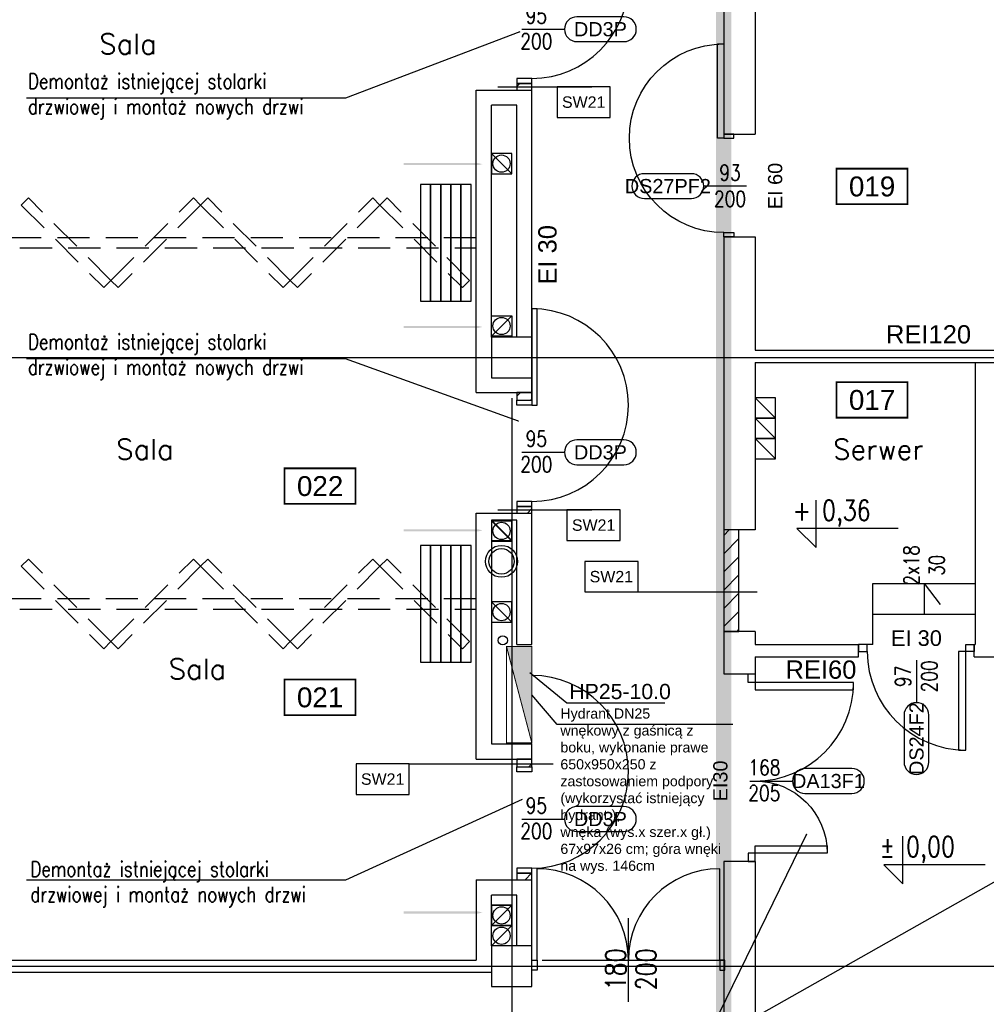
# Model space of a CAD drawing. Header units: centimetres. Extents: x -228435 to 111511, y -89367 to 428125.
# Tile 10 of 216: x -69990 to -60462, y 10624 to 20329. Entities that reach past the tile are written whole.
import ezdxf
from ezdxf.enums import TextEntityAlignment as Align

# ---------------------------------------------------------------- set-up
doc = ezdxf.new("R2010")
doc.units = ezdxf.units.CM
doc.header["$LTSCALE"] = 50
for name, pattern in [('DASHDOT2', [12.7, 6.35, -3.175, 0, -3.175]), ('DIVIDE', [31.75, 12.7, -6.35, 0, -6.35, 0, -6.35]), ('HIDDEN', [9.525, 6.35, -3.175])]:
    doc.linetypes.add(name, pattern=pattern)
doc.layers.get('0').update_dxf_attribs({"color": 8})
for name, color, linetype in [('ARCH_ETAPOWANIE', 8, 'DIVIDE'), ('ARCH_INFO_AREA_ETYKIETY_200', 8, 'Continuous'), ('ARCH_INFO_ETYK_DRZWI', 8, 'Continuous'), ('ARCH_INFO_ETYK_DRZWI_IST', 8, 'Continuous'), ('ARCH_INFO_KOTY_WYSOKOŚCIOWE_IST', 8, 'Continuous'), ('ARCH_INFO_ODPORNOŚĆ OGNIOWA', 8, 'Continuous'), ('ARCH_INFO_OPISY', 8, 'Continuous'), ('ARCH_INFO_OPISY_IST', 8, 'Continuous'), ('ARCH_INFO_OPISY_PRZEGRODY', 8, 'Continuous'), ('ARCH_INFO_OSIE_IST', 8, 'DASHDOT2'), ('ARCH_INFO_SCHODY_IST', 8, 'Continuous'), ('ARCH_MUROWANE', 8, 'Continuous'), ('ARCH_MUROWANE_IST', 8, 'Continuous'), ('ARCH_NIEWIDOK_IST', 8, 'HIDDEN'), ('ARCH_OTWORY_WENTYLACJA_IST', 8, 'Continuous'), ('ARCH_WIDOK_IST', 8, 'Continuous'), ('ARCH_ŚLUSARKA_DRZWI', 8, 'Continuous'), ('ARCH_ŚLUSARKA_DRZWI_IST', 8, 'Continuous'), ('ARCH_ŻELBET_IST', 8, 'Continuous'), ('bgde_ opis hydranty', 8, 'Continuous'), ('KJP_HYDRANTY', 8, 'Continuous'), ('Kondygnacja -1$0$ARCH_HYDRANTY', 8, 'Continuous'), ('Obudowy i okł. słupów$0$ARCH_INFO_OPISY', 8, 'Continuous'), ('Osie rzutów$0$ARCH_INFO_OSIE_OPISY_IST', 8, 'Continuous')]:
    doc.layers.add(name, color=color, linetype=linetype)
doc.styles.add('Arial', font='ARIAL.TTF')
doc.styles.add('Obudowy i okł. słupów$0$Standard', font='txt')
doc.styles.add('Romans', font='Romans.shx')
doc.styles.add('ROMANS-50-CM', font='romans.shx', dxfattribs={"width": 0.8, "height": 10})
doc.dimstyles.new('ISO-25', dxfattribs={"dimtxt": 2.5, "dimasz": 2.5, "dimexe": 1.25, "dimexo": 0.625, "dimtad": 1, "dimtxsty": 'Standard', "dimcen": 2.5, "dimadec": 0, "dimazin": 0, "dimtfac": 1, "dimtmove": 0, "dimatfit": 3, "dimfxl": 0, "dimarcsym": 0})
doc.dimstyles.new('Obudowy i okł. słupów$0$ISO-25', dxfattribs={"dimtxt": 2.5, "dimasz": 2.5, "dimexe": 1.25, "dimexo": 15, "dimtad": 1, "dimtxsty": 'Obudowy i okł. słupów$0$Standard', "dimcen": 2.5, "dimadec": 0, "dimazin": 0, "dimtfac": 1, "dimtmove": 0, "dimatfit": 3, "dimfxl": 0, "dimarcsym": 0})
pattern_1 = [(45, (-121140, -45000), (-89.80256, 89.80256), [])]

# ---------------------------------------------------------------- blocks, each defined once
blk = doc.blocks.new('T-drzwi_prawe-200')
at = {"layer": 'ARCH_INFO_ETYK_DRZWI'}
blk.add_line((0, 0), (60, 0), dxfattribs=at)
blk.add_lwpolyline([(143.7, 17.5), (77.5, 17.5, 1), (77.5, -17.5), (143.7, -17.5, 1)], format="xyb", close=True, dxfattribs=at)
at = {"layer": 'ARCH_INFO_ETYK_DRZWI', "color": 1, "style": 'Arial'}
blk.add_attdef('ADS_DRZWI:ODPORNOŚĆ_OGNIOWA', text='', height=20, rotation=90, dxfattribs=at).set_placement((-25.5, 0.1), align=Align.BOTTOM_CENTER)
at = {"layer": 'ARCH_INFO_ETYK_DRZWI', "style": 'Romans', "width": 0.8}
for tag, p in [('ADS_DRZWI:SZEROKOŚĆ', (20.5, 8)), ('ADS_DRZWI:WYSOKOŚĆ', (20.5, -28))]:
    blk.add_attdef(tag, text='', height=22, dxfattribs=at).set_placement(p, align=Align.CENTER)
at = {"layer": 'ARCH_INFO_ETYK_DRZWI', "style": 'Arial'}
blk.add_attdef('ADS_DRZWI:SYMBOL', text='', height=20, dxfattribs=at).set_placement((110.7, 0), align=Align.MIDDLE)
blk = doc.blocks.new('T-drzwi_dół-200')
at = {"layer": 'ARCH_INFO_ETYK_DRZWI'}
blk.add_line((0, 0), (0, -60), dxfattribs=at)
blk.add_lwpolyline([(-17.5, -77.5), (-17.5, -143.7, 1), (17.5, -143.7), (17.5, -77.5, 1)], format="xyb", close=True, dxfattribs=at)
at = {"layer": 'ARCH_INFO_ETYK_DRZWI', "style": 'Romans', "width": 0.8}
for tag, p in [('ADS_DRZWI:SZEROKOŚĆ', (-7.9, -23)), ('ADS_DRZWI:WYSOKOŚĆ', (29, -23))]:
    blk.add_attdef(tag, text='', height=22, rotation=90, dxfattribs=at).set_placement(p, align=Align.CENTER)
at = {"layer": 'ARCH_INFO_ETYK_DRZWI', "color": 1, "style": 'Arial'}
blk.add_attdef('ADS_DRZWI:ODPORNOŚĆ_OGNIOWA', text='', height=22, dxfattribs=at).set_placement((-0.1, 13.3), align=Align.BOTTOM_CENTER)
at = {"layer": 'ARCH_INFO_ETYK_DRZWI', "style": 'Arial'}
blk.add_attdef('ADS_DRZWI:SYMBOL', text='', height=20, rotation=90, dxfattribs=at).set_placement((0, -110.6), align=Align.MIDDLE)
blk = doc.blocks.new('T-drzwi_lewe-200')
at = {"layer": 'ARCH_INFO_ETYK_DRZWI'}
blk.add_line((0, 0), (-60, 0), dxfattribs=at)
blk.add_lwpolyline([(-77.5, 17.5), (-143.7, 17.5, 1), (-143.7, -17.5), (-77.5, -17.5, 1)], format="xyb", close=True, dxfattribs=at)
at = {"layer": 'ARCH_INFO_ETYK_DRZWI', "style": 'Arial'}
blk.add_attdef('ADS_DRZWI:ODPORNOŚĆ_OGNIOWA', text='', height=20, rotation=90, dxfattribs=at).set_placement((56.4, 0.1), align=Align.BOTTOM_CENTER)
at = {"layer": 'ARCH_INFO_ETYK_DRZWI', "style": 'Romans', "width": 0.8}
for tag, p in [('ADS_DRZWI:SZEROKOŚĆ', (-23, 7.9)), ('ADS_DRZWI:WYSOKOŚĆ', (-23, -29))]:
    blk.add_attdef(tag, text='', height=22, dxfattribs=at).set_placement(p, align=Align.CENTER)
at = {"layer": 'ARCH_INFO_ETYK_DRZWI', "style": 'Arial'}
blk.add_attdef('ADS_DRZWI:SYMBOL', text='', height=20, dxfattribs=at).set_placement((-110.6, 0), align=Align.MIDDLE)
blk = doc.blocks.new('etykieta_numer')
at = {"color": 0, "linetype": 'ByBlock', "const_width": 2.44}
blk.add_lwpolyline([(-50, -50), (-50, 0), (50, 0), (50, -50)], close=True, dxfattribs=at)
at = {"color": 0, "linetype": 'ByBlock', "style": 'Arial'}
blk.add_attdef('AECAREA:NUMBER', text='', height=28, dxfattribs=at).set_placement((0, -25), align=Align.MIDDLE)
blk = doc.blocks.new('Obudowy i okł. słupów$0$_Dot')
at = {"color": 0, "linetype": 'ByBlock', "lineweight": -2}
blk.add_line((-0.5, 0), (-1, 0), dxfattribs=at)
at = {"color": 0, "linetype": 'ByBlock', "const_width": 0.5}
blk.add_lwpolyline([(-0.25, 0, 1), (0.25, 0, 1)], format="xyb", close=True, dxfattribs=at)
blk = doc.blocks.new('Osie rzutów')
at = {"layer": 'ARCH_INFO_OSIE_IST', "ltscale": 10}
for p, q in [((5600, 12510), (5600, 4512.32)), ((4436.04, 6200), (15156.54, 6200)), ((4436.04, 5600), (15156.54, 5600))]:
    blk.add_line(p, q, dxfattribs=at)

msp = doc.modelspace()

# ---------------------------------------------------------------- hatches: boundary and pattern name
at = {"layer": 'ARCH_MUROWANE', "linetype": 'Continuous', "lineweight": -3}
h = msp.add_hatch(dxfattribs=at)
h.set_pattern_fill('ANSI31', color=256, scale=40, angle=-360, style=0)
h.set_pattern_definition(pattern_1)
h.paths.add_polyline_path([(-64940, 20825), (-65090, 20825), (-65090, 20750), (-64940, 20750)], flags=0)
h.paths.add_polyline_path([(-64940, 19700), (-65090, 19700), (-65090, 19635), (-64940, 19635)], flags=0)
h = msp.add_hatch(dxfattribs=at)
h.set_pattern_fill('ANSI31', color=256, scale=40, angle=-360, style=0)
h.set_pattern_definition(pattern_1)
h.paths.add_polyline_path([(-64940, 16655), (-65090, 16655), (-65090, 16580), (-64940, 16580)], flags=0)
h.paths.add_polyline_path([(-64940, 15530), (-65090, 15530), (-65090, 15465), (-64940, 15465)], flags=0)
h = msp.add_hatch(dxfattribs=at)
h.set_pattern_fill('ANSI31', color=256, scale=40, angle=-360, style=0)
h.set_pattern_definition([(45, (-121140, -45000), (-89.80256, 89.80256), [])])
h.paths.add_polyline_path([(-62900, 15300), (-63050, 15300), (-63050, 14300), (-62900, 14300)], flags=0)
h = msp.add_hatch(dxfattribs=at)
h.set_pattern_fill('ANSI31', color=256, scale=40, angle=-360, style=0)
h.set_pattern_definition(pattern_1)
h.paths.add_polyline_path([(-64940, 13040), (-65090, 13040), (-65090, 12965), (-64940, 12965)], flags=0)
h.paths.add_polyline_path([(-64940, 11915), (-65090, 11915), (-65090, 11850), (-64940, 11850)], flags=0)
at = {"layer": 'Kondygnacja -1$0$ARCH_HYDRANTY'}
h = msp.add_hatch(color=256, dxfattribs=at)
h.paths.add_polyline_path([(-64941.1043, 14149.93884), (-65191.1043, 14149.93884), (-64964.8046, 13290), (-64941.1043, 13290)])
h.paths.add_polyline_path([(-64941.1043, 13290), (-64964.8046, 13290), (-64941.1043, 13199.93884)])

# ---------------------------------------------------------------- linework, layer by layer
at = {"layer": 'ARCH_ETAPOWANIE', "ltscale": 10, "const_width": 150, "elevation": 630}
msp.add_lwpolyline([(-32748.04041, 102637.86797), (-71890, 102620.1903), (-71740, 89900), (-59190, 89900), (-59190, 71200), (-71590, 71200), (-71590, 58800), (-65060, 58800), (-65060, 57540), (-63050, 57540), (-63050, -5675.91583)], dxfattribs=at)
at = {"layer": 'ARCH_INFO_KOTY_WYSOKOŚCIOWE_IST', "elevation": 630}
for points in [[(-61330.63011, 15313.01295), (-62327.81406, 15313.01295), (-62140.31406, 15125.51295), (-62140.31406, 15593.94664)], [(-60473.54753, 11998.83641), (-61470.73147, 11998.83641), (-61283.23147, 11811.33641), (-61283.23147, 12279.77009)]]:
    msp.add_lwpolyline(points, dxfattribs=at)
at = {"layer": 'ARCH_INFO_OPISY_IST', "elevation": 630}
for points in [[(-66203.54693, 18905, 20, 20, 0), (-65732.81559, 18905, 150, 0, 0), (-65427.58033, 18905, 0, 0, 0)], [(-66203.54693, 17300, 20, 20, 0), (-65732.81559, 17300, 150, 0, 0), (-65427.58033, 17300, 0, 0, 0)], [(-66203.54693, 15295, 20, 20, 0), (-65732.81559, 15295, 150, 0, 0), (-65427.58033, 15295, 0, 0, 0)], [(-66203.54693, 11529.00763, 20, 20, 0), (-65732.81559, 11529.00763, 150, 0, 0), (-65427.58033, 11529.00763, 0, 0, 0)]]:
    msp.add_lwpolyline(points, format="xyseb", dxfattribs=at)
at = {"layer": 'ARCH_INFO_OPISY_PRZEGRODY'}
for points, elevation in [([(-65277.34281, 19665.55026), (-64350.2102, 19665.55026)], 630), ([(-65277.34281, 15496.54858), (-64350.2102, 15496.54858)], 630), ([(-63894.95686, 14688.63928), (-62719.95136, 14688.63928)], 6930), ([(-66149.34331, 12993.20169), (-64730.81707, 12993.20169)], 630)]:
    msp.add_lwpolyline(points, dxfattribs=dict(at, elevation=elevation))
for points, elevation in [([(-64692.77983, 19365.55026), (-64167.77983, 19365.55026), (-64167.77983, 19665.55026), (-64692.77983, 19665.55026), (-64692.77983, 19365.55026)], 630), ([(-64594.95686, 15196.54858), (-64069.95686, 15196.54858), (-64069.95686, 15496.54858), (-64594.95686, 15496.54858), (-64594.95686, 15196.54858)], 630), ([(-64419.95686, 14688.63928), (-63894.95686, 14688.63928), (-63894.95686, 14988.63928), (-64419.95686, 14988.63928), (-64419.95686, 14688.63928)], 6930), ([(-66674.34331, 12693.20169), (-66149.34331, 12693.20169), (-66149.34331, 12993.20169), (-66674.34331, 12993.20169), (-66674.34331, 12693.20169)], 630)]:
    msp.add_lwpolyline(points, close=True, dxfattribs=dict(at, elevation=elevation))
at = {"layer": 'ARCH_INFO_SCHODY_IST'}
for q in [(-61075, 14470, 630), (-60915.5493, 14565.25327, 630)]:
    msp.add_line((-61075, 14770, 630), q, dxfattribs=at)
at = {"layer": 'ARCH_MUROWANE', "linetype": 'Continuous', "lineweight": -3}
for p, q in [((-64940, 19700, 630), (-65090, 19700, 630)), ((-65090, 19700, 630), (-65090, 19635, 630)), ((-65090, 19635, 630), (-64940, 19635, 630)), ((-64940, 19635, 630), (-64940, 19700, 630)), ((-64940, 16655, 630), (-65090, 16655, 630)), ((-65090, 16655, 630), (-65090, 16580, 630)), ((-64940, 16580, 630), (-64940, 16655, 630)), ((-65090, 16580, 630), (-64940, 16580, 630)), ((-64940, 15530, 630), (-65090, 15530, 630)), ((-65090, 15530, 630), (-65090, 15465, 630)), ((-64940, 15465, 630), (-64940, 15530, 630)), ((-65090, 15465, 630), (-64940, 15465, 630)), ((-62900, 15300, 630), (-63050, 15300, 630)), ((-63050, 15300, 630), (-63050, 14300, 630)), ((-62900, 14300, 630), (-62900, 15300, 630)), ((-63050, 14300, 630), (-62900, 14300, 630)), ((-64940, 13040, 630), (-65090, 13040, 630)), ((-65090, 13040, 630), (-65090, 12965, 630)), ((-64940, 12965, 630), (-64940, 13040, 630)), ((-65090, 12965, 630), (-64940, 12965, 630)), ((-64940, 11915, 630), (-65090, 11915, 630)), ((-65090, 11915, 630), (-65090, 11850, 630)), ((-65090, 11850, 630), (-64940, 11850, 630)), ((-64940, 11850, 630), (-64940, 11915, 630))]:
    msp.add_line(p, q, dxfattribs=at)
at = {"layer": 'ARCH_MUROWANE_IST', "ltscale": 4}
for p, q in [((-63050, 38790, 630), (-63050, 19200, 630)), ((-62740, 38790, 630), (-62740, 19200, 630)), ((-65490, 16655, 630), (-65490, 19635, 630)), ((-65490, 19635, 630), (-64940, 19635, 630)), ((-64940, 17200, 630), (-64940, 19635, 630)), ((-65340, 17200, 630), (-65340, 19485, 630)), ((-65090, 19485, 630), (-65340, 19485, 630)), ((-65090, 17200, 630), (-65090, 19485, 630)), ((-63050, 19200, 630), (-62740, 19200, 630)), ((-63050, 18190, 630), (-62740, 18190, 630)), ((-63050, 18190, 630), (-63050, 15300, 630)), ((-62740, 18190, 630), (-62740, 17070, 630)), ((-62740, 17070, 630), (-59340, 17070, 630)), ((-62740, 16950, 630), (-62740, 15300, 630)), ((-62740, 16950, 630), (-59340, 16950, 630)), ((-60570, 16950, 630), (-60570, 14170, 630)), ((-64940, 16655, 630), (-64940, 16800, 630)), ((-65490, 16655, 630), (-64940, 16655, 630)), ((-65490, 13040, 630), (-65490, 15465, 630)), ((-65490, 15465, 630), (-64940, 15465, 630)), ((-64940, 14170, 630), (-64940, 15465, 630)), ((-65340, 15395, 630), (-65340, 13190, 630)), ((-65090, 15395, 630), (-65340, 15395, 630)), ((-65090, 14170, 630), (-65090, 15395, 630)), ((-62740, 15300, 630), (-63050, 15300, 630)), ((-62740, 14300, 630), (-63050, 14300, 630)), ((-63050, 14300, 630), (-63050, 13880, 630)), ((-62740, 14300, 630), (-62740, 14170, 630)), ((-62740, 14170, 630), (-61720, 14170, 630)), ((-61720, 14050, 630), (-61720, 14170, 630)), ((-60580, 14170, 630), (-60570, 14170, 630)), ((-60580, 14050, 630), (-60580, 14170, 630)), ((-62740, 14050, 630), (-62740, 13880, 630)), ((-62740, 14050, 630), (-61720, 14050, 630)), ((-60580, 14050, 630), (-60340, 14050, 630)), ((-63050, 13880, 630), (-62740, 13880, 630)), ((-65340, 13190, 630), (-64941.1043, 13190, 630)), ((-64940, 13040, 630), (-64940, 13190, 630)), ((-65490, 13040, 630), (-64940, 13040, 630)), ((-62740, 12030, 630), (-63050, 12030, 630)), ((-63050, 12030, 630), (-63050, 5410, 630)), ((-62740, 12030, 630), (-62740, 4400, 630)), ((-65490, 11850, 630), (-64940, 11850, 630)), ((-65490, 11850, 630), (-65490, 11060, 630)), ((-64940, 11200, 630), (-64940, 11850, 630)), ((-65090, 11700, 630), (-65340, 11700, 630)), ((-65340, 11200, 630), (-65340, 11700, 630)), ((-65090, 11200, 630), (-65090, 11700, 630)), ((-70940, 11060, 630), (-65490, 11060, 630)), ((-70940, 10940, 630), (-65340, 10940, 630))]:
    msp.add_line(p, q, dxfattribs=at)
at = {"layer": 'ARCH_MUROWANE_IST', "ltscale": 4, "elevation": 630}
msp.add_lwpolyline([(-65090, 14170), (-64940, 14170)], dxfattribs=at)
at = {"layer": 'ARCH_NIEWIDOK_IST', "elevation": 630}
for points in [[(-69160.99395, 17688.05826), (-69090.28327, 17758.76894), (-69903.45607, 18571.94174), (-69974.16675, 18501.23106)], [(-69019.57259, 17688.05826), (-69090.28327, 17758.76894), (-68277.11047, 18571.94174), (-68206.39979, 18501.23106)], [(-67393.22699, 17688.05826), (-67322.51632, 17758.76894), (-68135.68911, 18571.94174), (-68206.39979, 18501.23106)], [(-67251.80564, 17688.05826), (-67322.51632, 17758.76894), (-66509.34352, 18571.94174), (-66438.63284, 18501.23106)], [(-65625.46004, 17688.05826), (-65554.74936, 17758.76894), (-66367.92216, 18571.94174), (-66438.63284, 18501.23106)], [(-65490, 18080), (-65490, 18180), (-70940, 18180), (-70940, 18080)], [(-69160.99395, 14128.05826), (-69090.28327, 14198.76894), (-69903.45607, 15011.94174), (-69974.16675, 14941.23106)], [(-69019.57259, 14128.05826), (-69090.28327, 14198.76894), (-68277.11047, 15011.94174), (-68206.39979, 14941.23106)], [(-67393.22699, 14128.05826), (-67322.51632, 14198.76894), (-68135.68911, 15011.94174), (-68206.39979, 14941.23106)], [(-67251.80564, 14128.05826), (-67322.51632, 14198.76894), (-66509.34352, 15011.94174), (-66438.63284, 14941.23106)], [(-65625.46004, 14128.05826), (-65554.74936, 14198.76894), (-66367.92216, 15011.94174), (-66438.63284, 14941.23106)], [(-65490, 14520), (-65490, 14620), (-70940, 14620), (-70940, 14520)]]:
    msp.add_lwpolyline(points, close=True, dxfattribs=at)
at = {"layer": 'ARCH_OTWORY_WENTYLACJA_IST'}
for p, q in [((-65140, 18810, 630), (-65340, 19010, 630)), ((-65140, 17410, 630), (-65340, 17210, 630)), ((-62740, 16600, 630), (-62540, 16400, 630)), ((-62740, 16400, 630), (-62540, 16200, 630)), ((-62740, 16200, 630), (-62540, 16000, 630)), ((-65340, 15395, 630), (-65140, 15195, 630)), ((-65340, 15390, 630), (-65140, 15390, 630)), ((-65140, 15190, 630), (-65340, 15390, 630)), ((-65140, 14390, 630), (-65340, 14590, 630)), ((-65140, 11600, 630), (-65340, 11400, 630)), ((-65140, 11400, 630), (-65340, 11200, 630))]:
    msp.add_line(p, q, dxfattribs=at)
at = {"layer": 'ARCH_OTWORY_WENTYLACJA_IST', "elevation": 630}
for points in [[(-65140, 19010), (-65340, 19010), (-65340, 18810), (-65140, 18810)], [(-65140, 17210), (-65340, 17210), (-65340, 17410), (-65140, 17410)], [(-62740, 16400), (-62540, 16400), (-62540, 16600), (-62740, 16600)], [(-62740, 16200), (-62540, 16200), (-62540, 16400), (-62740, 16400)], [(-62740, 16000), (-62540, 16000), (-62540, 16200), (-62740, 16200)], [(-65340, 15195), (-65140, 15195), (-65140, 15395), (-65340, 15395)], [(-65140, 15390), (-65340, 15390), (-65340, 15190), (-65140, 15190)], [(-65140, 14590), (-65340, 14590), (-65340, 14390), (-65140, 14390)], [(-65340, 11400), (-65140, 11400), (-65140, 11600), (-65340, 11600)], [(-65140, 11400), (-65340, 11400), (-65340, 11600), (-65140, 11600)], [(-65140, 11200), (-65340, 11200), (-65340, 11400), (-65140, 11400)]]:
    msp.add_lwpolyline(points, close=True, dxfattribs=at)
at = {"layer": 'ARCH_OTWORY_WENTYLACJA_IST'}
for centre, radius in [((-65240, 18910, 630), 85), ((-65240, 17310, 630), 85), ((-65240, 15290, 630), 85), ((-65240, 14990, 630), 157.5), ((-65240, 14990, 630), 125), ((-65240, 14490, 630), 85), ((-65240, 11500, 630), 85), ((-65240, 11300, 630), 85)]:
    msp.add_circle(centre, radius, dxfattribs=at)
at = {"layer": 'ARCH_WIDOK_IST'}
for p, q in [((-61580, 14470, 630), (-61580, 14770, 630)), ((-61580, 14770, 630), (-60570, 14770, 630)), ((-61580, 14170, 630), (-61580, 14470, 630)), ((-61580, 14470, 630), (-60570, 14470, 630))]:
    msp.add_line(p, q, dxfattribs=at)
at = {"layer": 'ARCH_WIDOK_IST', "elevation": 630}
msp.add_lwpolyline([(-61580, 14170), (-61635, 14170)], dxfattribs=at)
at = {"layer": 'ARCH_ŚLUSARKA_DRZWI', "linetype": 'Continuous', "lineweight": -3, "elevation": 630}
for points in [[(-63050, 19160), (-63113, 19160), (-63113, 20090), (-63050, 20090)], [(-65090, 19750), (-65090, 19700), (-64940, 19700), (-64940, 19750)], [(-62949, 19160), (-62949, 19200), (-63050, 19200), (-63050, 19160)], [(-62949, 18230), (-62949, 18190), (-63050, 18190), (-63050, 18230)], [(-64940, 16530), (-64890, 16530), (-64890, 17480), (-64940, 17480)], [(-65090, 16530), (-65090, 16580), (-64940, 16580), (-64940, 16530)], [(-65090, 15580), (-65090, 15530), (-64940, 15530), (-64940, 15580)], [(-61635, 14170), (-61720, 14170), (-61720, 14100), (-61635, 14100)], [(-60665, 14170), (-60580, 14170), (-60580, 14100), (-60665, 14100)], [(-60665, 14100), (-60735, 14100), (-60735, 13130), (-60665, 13130)], [(-62810, 13795), (-62810, 13880), (-62740, 13880), (-62740, 13795)], [(-62740, 13795), (-62740, 13725), (-61770, 13725), (-61770, 13795)], [(-65090, 12915), (-65090, 12965), (-64940, 12965), (-64940, 12915)], [(-62740, 12115), (-62740, 12185), (-62030, 12185), (-62030, 12115)], [(-62810, 12115), (-62810, 12030), (-62740, 12030), (-62740, 12115)], [(-65090, 11965), (-65090, 11915), (-64940, 11915), (-64940, 11965)]]:
    msp.add_lwpolyline(points, close=True, dxfattribs=at)
at = {"layer": 'ARCH_ŚLUSARKA_DRZWI', "linetype": 'Continuous', "lineweight": -3}
for centre, radius, start, end in [((-64940, 20700, 630), 950, 270, 90), ((-64940, 16530, 630), 950, 270, 90), ((-60665, 14100, 630), 970, 180, 270), ((-64940, 12915, 630), 950, 270, 90), ((-62740, 13795, 630), 970, 270, 0)]:
    msp.add_arc(centre, radius, start, end, dxfattribs=at)
at = {"layer": 'ARCH_ŚLUSARKA_DRZWI', "linetype": 'Continuous', "lineweight": -3, "extrusion": (0, 0, -1)}
for centre, radius, start, end in [((63050, 19160, -630), 930, 270, 90), ((62740, 12115, -630), 710, 90, 180)]:
    msp.add_arc(centre, radius, start, end, dxfattribs=at)
at = {"layer": 'ARCH_ŚLUSARKA_DRZWI_IST'}
for p, q in [((-63990, 10648.06871, 630), (-63990, 11473.68679, 630)), ((-64840, 11060, 630), (-63040, 11060, 630))]:
    msp.add_line(p, q, dxfattribs=at)
at = {"layer": 'ARCH_ŚLUSARKA_DRZWI_IST', "elevation": 630}
for points in [[(-66040, 17555), (-65940, 17555), (-65940, 18705), (-66040, 18705)], [(-65940, 17555), (-65840, 17555), (-65840, 18705), (-65940, 18705)], [(-65840, 17555), (-65740, 17555), (-65740, 18705), (-65840, 18705)], [(-65740, 17555), (-65640, 17555), (-65640, 18705), (-65740, 18705)], [(-65640, 17555), (-65540, 17555), (-65540, 18705), (-65640, 18705)], [(-66040, 13995), (-65940, 13995), (-65940, 15145), (-66040, 15145)], [(-65940, 13995), (-65840, 13995), (-65840, 15145), (-65940, 15145)], [(-65840, 13995), (-65740, 13995), (-65740, 15145), (-65840, 15145)], [(-65740, 13995), (-65640, 13995), (-65640, 15145), (-65740, 15145)], [(-65640, 13995), (-65540, 13995), (-65540, 15145), (-65640, 15145)]]:
    msp.add_lwpolyline(points, close=True, dxfattribs=at)
for points in [[(-64890, 11060), (-64890, 10960), (-64940, 10960), (-64940, 11060), (-64890, 11060), (-64890, 11960.0154)], [(-63090, 11060), (-63090, 10960), (-63040, 10960), (-63040, 11060), (-63090, 11060), (-63090, 11960.0154)]]:
    msp.add_lwpolyline(points, dxfattribs=at)
at = {"layer": 'ARCH_ŚLUSARKA_DRZWI_IST'}
for centre, start, end in [((-64890, 11060, 630), 0, 90), ((-63090, 11060, 630), 90, 180)]:
    msp.add_arc(centre, 900.0154, start, end, dxfattribs=at)
at = {"layer": 'ARCH_ŻELBET_IST', "ltscale": 4, "elevation": 630}
for points in [[(-65340, 16800), (-64940, 16800), (-64940, 17200), (-65340, 17200)], [(-65340, 10800), (-64940, 10800), (-64940, 11200), (-65340, 11200)]]:
    msp.add_lwpolyline(points, close=True, dxfattribs=at)
at = {"layer": 'bgde_ opis hydranty', "ltscale": 1.5, "elevation": -5670}
msp.add_lwpolyline([(-62958.63246, 13383.15086), (-64690.61099, 13383.15086), (-64941.1043, 13674.93884)], dxfattribs=at)
at = {"layer": 'KJP_HYDRANTY', "const_width": 10, "elevation": 630}
msp.add_lwpolyline([(-65191.1043, 14149.93884), (-64941.1043, 14149.93884), (-64941.1043, 13199.93884), (-65191.1043, 13199.93884)], close=True, dxfattribs=at)
msp.add_lwpolyline([(-65191.1043, 14149.93884), (-64941.1043, 13199.93884)], dxfattribs=at)
at = {"layer": 'KJP_HYDRANTY'}
msp.add_circle((-65228.01152, 14211.26818, -12270), 45.41529, dxfattribs=at)

# ---------------------------------------------------------------- block references
at = {"layer": 'ARCH_INFO_AREA_ETYKIETY_200', "linetype": 'Continuous', "lineweight": -3, "xscale": 7, "yscale": 7, "zscale": 10}
for p, values in [((-61587.54466, 18860.1956, 630), {'AECAREA:NUMBER': '019'}), ((-61587.54466, 16756.05584, 630), {'AECAREA:NUMBER': '017'}), ((-67028.22344, 15907.00788, 630), {'AECAREA:NUMBER': '022'}), ((-67028.22344, 13824.46059, 630), {'AECAREA:NUMBER': '021'})]:
    msp.add_blockref('etykieta_numer', p, dxfattribs=at).add_auto_attribs(values)
at = {"layer": 'ARCH_INFO_ETYK_DRZWI', "linetype": 'Continuous', "lineweight": -3}
ref = msp.add_blockref('T-drzwi_prawe-200', (-65040, 20235, 630), dxfattribs=dict(at, xscale=7, yscale=7, zscale=7))
ref.add_attrib('ADS_DRZWI:SZEROKOŚĆ', '95', dxfattribs={"height": 154, "style": 'Romans', "width": 0.8}).set_placement((-64896.53821, 20291, 630), align=Align.CENTER)
ref.add_attrib('ADS_DRZWI:SYMBOL', 'DD3P', dxfattribs={"height": 140, "style": 'Arial'}).set_placement((-64265.18731, 20235, 630), align=Align.MIDDLE)
ref.add_attrib('ADS_DRZWI:WYSOKOŚĆ', '200', dxfattribs={"height": 154, "style": 'Romans', "width": 0.8}).set_placement((-64896.53821, 20039, 630), align=Align.CENTER)
ref = msp.add_blockref('T-drzwi_lewe-200', (-62826.52439, 18688.41791, 630), dxfattribs=dict(at, xscale=7, yscale=7, zscale=7))
ref.add_attrib('ADS_DRZWI:SYMBOL', 'DS27PF2', dxfattribs={"height": 140, "style": 'Arial'}).set_placement((-63600.64328, 18688.41791, 630), align=Align.MIDDLE)
ref.add_attrib('ADS_DRZWI:SZEROKOŚĆ', '93', dxfattribs={"height": 154, "style": 'Romans', "width": 0.8}).set_placement((-62987.52439, 18743.78993, 630), align=Align.CENTER)
ref.add_attrib('ADS_DRZWI:ODPORNOŚĆ_OGNIOWA', 'EI 60', dxfattribs={"color": 1, "height": 140, "rotation": 90, "style": 'Arial'}).set_placement((-62431.45196, 18689.27438, 630), align=Align.BOTTOM_CENTER)
ref.add_attrib('ADS_DRZWI:WYSOKOŚĆ', '200', dxfattribs={"height": 154, "style": 'Romans', "width": 0.8}).set_placement((-62987.52439, 18485.41791, 630), align=Align.CENTER)
ref = msp.add_blockref('T-drzwi_prawe-200', (-65040, 16065, 630), dxfattribs=dict(at, xscale=7, yscale=7, zscale=7))
ref.add_attrib('ADS_DRZWI:SZEROKOŚĆ', '95', dxfattribs={"height": 154, "style": 'Romans', "width": 0.8}).set_placement((-64896.53821, 16121, 630), align=Align.CENTER)
ref.add_attrib('ADS_DRZWI:SYMBOL', 'DD3P', dxfattribs={"height": 140, "style": 'Arial'}).set_placement((-64265.18731, 16065, 630), align=Align.MIDDLE)
ref.add_attrib('ADS_DRZWI:WYSOKOŚĆ', '200', dxfattribs={"height": 154, "style": 'Romans', "width": 0.8}).set_placement((-64896.53821, 15869, 630), align=Align.CENTER)
at = {"layer": 'ARCH_INFO_ETYK_DRZWI', "linetype": 'Continuous', "lineweight": -3, "xscale": 7, "yscale": 7, "zscale": 7}
for name, p, values in [('T-drzwi_dół-200', (-61150, 14017.07498, 630), {'ADS_DRZWI:ODPORNOŚĆ_OGNIOWA': 'EI 30', 'ADS_DRZWI:WYSOKOŚĆ': '200', 'ADS_DRZWI:SZEROKOŚĆ': '97', 'ADS_DRZWI:SYMBOL': 'DS24F2'}), ('T-drzwi_prawe-200', (-62792.66959, 12825, 630), {'ADS_DRZWI:ODPORNOŚĆ_OGNIOWA': 'EI30', 'ADS_DRZWI:SZEROKOŚĆ': '168', 'ADS_DRZWI:SYMBOL': 'DA13F1', 'ADS_DRZWI:WYSOKOŚĆ': '205'})]:
    msp.add_blockref(name, p, dxfattribs=at).add_auto_attribs(values)
at = {"layer": 'ARCH_INFO_ETYK_DRZWI', "linetype": 'Continuous', "lineweight": -3}
ref = msp.add_blockref('T-drzwi_prawe-200', (-65040, 12450, 630), dxfattribs=dict(at, xscale=7, yscale=7, zscale=7))
ref.add_attrib('ADS_DRZWI:SZEROKOŚĆ', '95', dxfattribs={"height": 154, "style": 'Romans', "width": 0.8}).set_placement((-64896.53821, 12506, 630), align=Align.CENTER)
ref.add_attrib('ADS_DRZWI:SYMBOL', 'DD3P', dxfattribs={"height": 140, "style": 'Arial'}).set_placement((-64265.18731, 12450, 630), align=Align.MIDDLE)
ref.add_attrib('ADS_DRZWI:WYSOKOŚĆ', '200', dxfattribs={"height": 154, "style": 'Romans', "width": 0.8}).set_placement((-64896.53821, 12254, 630), align=Align.CENTER)
at = {"layer": 'Osie rzutów$0$ARCH_INFO_OSIE_OPISY_IST', "xscale": 10, "yscale": 10, "zscale": 10}
msp.add_blockref('Osie rzutów', (-121140, -45000, 630), dxfattribs=at)

# ---------------------------------------------------------------- texts
at = {"layer": 'ARCH_INFO_ETYK_DRZWI_IST', "insert": (-63965, 10968.7286, 630), "char_height": 200, "width": 100, "attachment_point": 5, "rotation": 90, "line_spacing_factor": 0.9, "style": 'ROMANS-50-CM'}
msp.add_mtext('180\\P200', dxfattribs=at)
at = {"layer": 'ARCH_INFO_KOTY_WYSOKOŚCIOWE_IST', "char_height": 200, "width": 976.1892646, "attachment_point": 4, "line_spacing_factor": 0.9, "style": 'ROMANS-50-CM'}
for s, insert in [('+ 0,36', (-62369.52402, 15462.64167, 630)), ('%%P 0,00', (-61512.44143, 12148.46513, 630))]:
    msp.add_mtext(s, dxfattribs=dict(at, insert=insert))
at = {"layer": 'ARCH_INFO_ODPORNOŚĆ OGNIOWA', "insert": (-64786.4531, 18011.30909, 630), "char_height": 180, "width": 864.9939643, "attachment_point": 5, "rotation": 90, "style": 'Arial'}
msp.add_mtext('EI 30', dxfattribs=at)
at = {"layer": 'ARCH_INFO_ODPORNOŚĆ OGNIOWA', "char_height": 180, "width": 533.3252474, "attachment_point": 5, "style": 'Arial'}
for s, insert in [('\\PREI120', (-61031.22626, 17376.39992, 630)), ('\\PREI60', (-62091.61904, 14071.8684, 630))]:
    msp.add_mtext(s, dxfattribs=dict(at, insert=insert))
at = {"layer": 'ARCH_INFO_OPISY', "char_height": 150, "attachment_point": 1, "style": 'ROMANS-50-CM'}
for insert, width in [((-69907.64178, 19797.59651, 630), 3143.0744377), ((-69907.64178, 17228.96011, 630), 3143.0744377), ((-69883.12929, 12032.06457, 630), 3338.0072919)]:
    msp.add_mtext('Demontaż istniejącej stolarki drzwiowej i montaż nowych drzwi', dxfattribs=dict(at, insert=insert, width=width))
at = {"layer": 'ARCH_INFO_OPISY_IST', "char_height": 200, "width": 2796.2290174, "attachment_point": 1, "style": 'ROMANS-50-CM'}
for s, insert in [('{\\W1;Sala}', (-69205.8697, 20189.61784, 630)), ('{\\W1;Sala}', (-69038.59644, 16195.14217, 630)), ('{\\W1;Serwer}', (-61972.06189, 16193.50965, 630)), ('{\\W1;Sala}', (-68521.50067, 14029.91507, 630))]:
    msp.add_mtext(s, dxfattribs=dict(at, insert=insert))
at = {"layer": 'ARCH_INFO_OPISY_PRZEGRODY', "char_height": 112.5, "width": 525, "attachment_point": 5, "style": 'Arial'}
for insert in [(-64430.27983, 19515.55026, 630), (-64332.45686, 15346.54858, 630), (-64157.45686, 14838.63928, 6930), (-66411.84331, 12843.20169, 630)]:
    msp.add_mtext('SW21', dxfattribs=dict(at, insert=insert))
at = {"layer": 'ARCH_INFO_SCHODY_IST', "insert": (-61075, 14951.0075, 630), "char_height": 150, "width": 100, "attachment_point": 5, "rotation": 90, "style": 'ROMANS-50-CM'}
msp.add_mtext('2x18 30', dxfattribs=at)
at = {"layer": 'bgde_ opis hydranty', "ltscale": 1.5, "insert": (-64659.93312, 13540.07073, 3747), "char_height": 100, "width": 1644.2039244, "attachment_point": 1, "style": 'Arial'}
msp.add_mtext('Hydrant DN25^Jwnękowy z gaśnicą z boku, wykonanie prawe 650x950x250 z zastosowaniem podpory (wykorzystać istniejący hydrant );\\Pwnęka (wys.x szer.x gł.) 67x97x26 cm; góra wnęki na wys. 146cm', dxfattribs=at)
at = {"layer": 'KJP_HYDRANTY', "insert": (-64071.60464, 13706.2272, -14055), "char_height": 150, "width": 2356.9744909, "attachment_point": 5, "style": 'Arial'}
msp.add_mtext('HP25-10.0', dxfattribs=at)

# ---------------------------------------------------------------- leaders
at = {"layer": 'ARCH_INFO_OPISY'}
for points in [[(-65058.96028, 20207.74158, 630), (-66776.96541, 19554.19547, 630), (-69922.77725, 19554.19547, 630)], [(-65074.35136, 16372.25589, 630), (-66776.96541, 16985.55906, 630), (-69922.77725, 16985.55906, 630)], [(-65038.15636, 12643.46815, 630), (-66776.96541, 11846.30154, 630), (-69922.77725, 11846.30154, 630)], [(-62235.23237, 12300.1088, 630), (-63257.73521, 10205.38535, 630), (-66403.54705, 10205.38535, 630)], [(-59775.86652, 12174.13864, 630), (-63257.73521, 10205.38535, 630), (-66403.54705, 10205.38535, 630)]]:
    msp.add_leader(points, dimstyle='ISO-25', override={"dimscale": 5, "dimasz": 2, "dimtad": 0, "dimldrblk": 'Dot'}, dxfattribs=at)
at = {"layer": 'Obudowy i okł. słupów$0$ARCH_INFO_OPISY', "ltscale": 0.3}
msp.add_leader([(-64961.52602, 13895.38115, 630), (-64595.2345, 13597.05498, 630), (-63630.3546, 13597.05498, 630)], dimstyle='Obudowy i okł. słupów$0$ISO-25', override={"dimscale": 5, "dimasz": 0.5, "dimtad": 0, "dimldrblk": 'Obudowy i okł. słupów$0$_Dot'}, dxfattribs=at)

doc.saveas('drawing.dxf')
